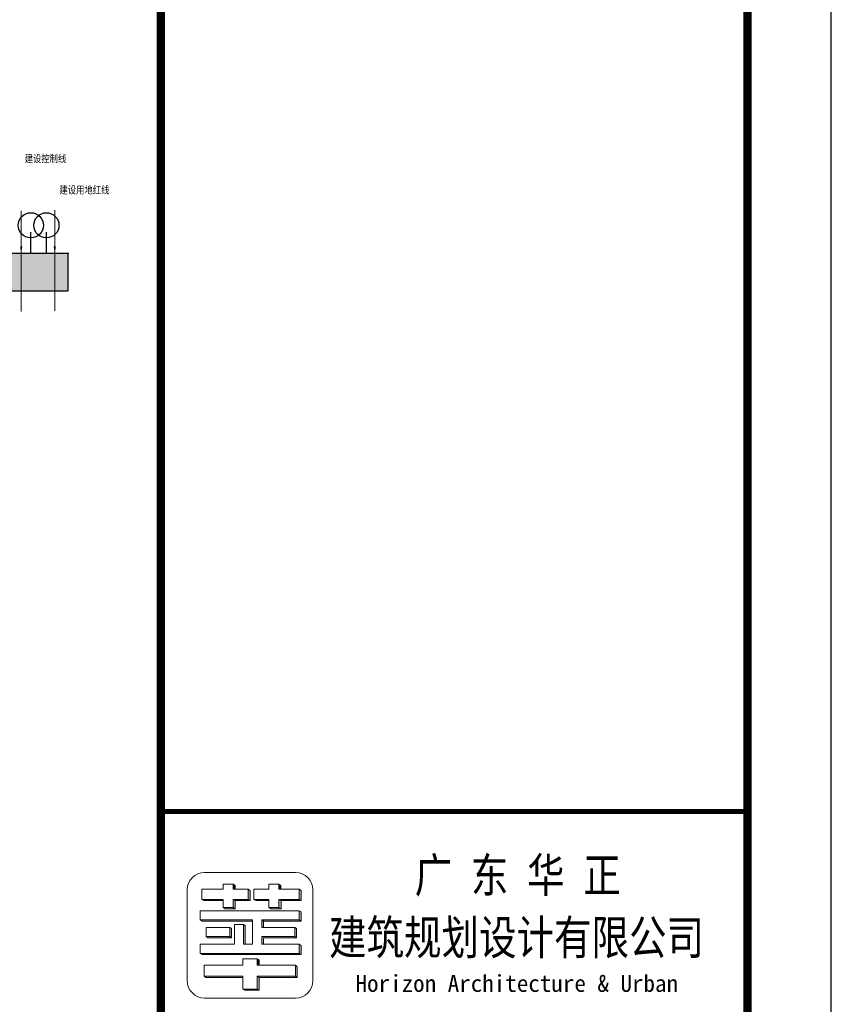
# Model space of a CAD drawing. Extents: x 38389316 to 38391210, y 2479116 to 2480544.
# Tile 60 of 68: x 38390954 to 38391099, y 2479657 to 2479833. Entities that reach past the tile are written whole.
import ezdxf

# ---------------------------------------------------------------- set-up
doc = ezdxf.new("R2010")
doc.units = 0
doc.header["$LTSCALE"] = 2
doc.linetypes.add('DASH', pattern=[0.35, 0.25, -0.1])
for name, color, linetype in [('DIM_SYMB', 3, 'CONTINUOUS'), ('PUB_TEXT', 7, 'CONTINUOUS'), ('PUB_TITLE', 4, 'CONTINUOUS'), ('Z1总平图标', 102, 'CONTINUOUS'), ('修改', 6, 'CONTINUOUS'), ('远期红线', 30, 'CONTINUOUS')]:
    doc.layers.add(name, color=color, linetype=linetype)
doc.layers.add('logo', color=81, linetype='CONTINUOUS', lineweight=18)
doc.styles.add('-宋体', font='txt', dxfattribs={"width": 0.8})
doc.styles.add('-黑体', font='simhei.ttf', dxfattribs={"width": 0.8})
doc.styles.add('宋体', font='txt', dxfattribs={"width": 0.8, "height": 8})

# ---------------------------------------------------------------- blocks, each defined once
blk = doc.blocks.new('A$C36B43F05')
at = {"layer": 'logo'}
h = blk.add_hatch(color=256, dxfattribs=at)
edge = h.paths.add_edge_path()
edge.add_line((44871, 9521), (44708, 9521))
edge.add_line((44708, 9521), (44708, 11294))
edge.add_line((44708, 11294), (44687, 11261))
edge.add_line((44687, 11261), (44687, 9488))
edge.add_line((44687, 9488), (44851, 9488))
edge.add_line((44851, 9488), (44871, 9521))
h = blk.add_hatch(color=256, dxfattribs=at)
edge = h.paths.add_edge_path()
edge.add_line((45287, 10356), (45308, 10356))
edge.add_line((45308, 10356), (45308, 11294))
edge.add_line((45308, 11294), (45287, 11261))
edge.add_line((45287, 11261), (45287, 10356))
h = blk.add_hatch(color=256, dxfattribs=at)
edge = h.paths.add_edge_path()
edge.add_line((44277, 10529), (44298, 10529))
edge.add_line((44298, 10529), (44298, 11224))
edge.add_line((44298, 11224), (44277, 11191))
edge.add_line((44277, 11191), (44277, 10529))
h = blk.add_hatch(color=256, dxfattribs=at)
edge = h.paths.add_edge_path()
edge.add_line((45172, 10765), (45008, 10765))
edge.add_line((45008, 10765), (45008, 11190))
edge.add_line((45008, 11190), (44987, 11157))
edge.add_line((44987, 11157), (44987, 10732))
edge.add_line((44987, 10732), (45151, 10732))
edge.add_line((45151, 10732), (45172, 10765))
h = blk.add_hatch(color=256, dxfattribs=at)
edge = h.paths.add_edge_path()
edge.add_line((45675, 11267), (45652, 11230))
edge.add_line((45652, 11230), (45652, 10885))
edge.add_line((45652, 10885), (45675, 10885))
edge.add_line((45675, 10885), (45675, 11267))
h = blk.add_hatch(color=256, dxfattribs=at)
edge = h.paths.add_edge_path()
edge.add_line((45855, 10435), (45675, 10435))
edge.add_line((45675, 10435), (45675, 10705))
edge.add_line((45675, 10705), (45531, 10705))
edge.add_line((45531, 10705), (45531, 10885))
edge.add_line((45531, 10885), (45508, 10849))
edge.add_line((45508, 10849), (45508, 10669))
edge.add_line((45508, 10669), (45652, 10669))
edge.add_line((45652, 10669), (45652, 10399))
edge.add_line((45652, 10399), (45832, 10399))
edge.add_line((45832, 10399), (45855, 10435))
edge.add_line((45855, 10435), (45855, 10435))
h = blk.add_hatch(color=256, dxfattribs=at)
edge = h.paths.add_edge_path()
edge.add_line((45945, 10705), (45855, 10705))
edge.add_line((45855, 10705), (45856, 10669))
edge.add_line((45856, 10669), (45923, 10669))
edge.add_line((45923, 10669), (45945, 10705))
h = blk.add_hatch(color=256, dxfattribs=at)
edge = h.paths.add_edge_path()
edge.add_line((44277, 9557), (44465, 9557))
edge.add_line((44465, 9557), (44496, 9590))
edge.add_line((44496, 9590), (44298, 9590))
edge.add_line((44298, 9590), (44298, 10273))
edge.add_line((44298, 10273), (44068, 10273))
edge.add_line((44068, 10273), (44068, 10529))
edge.add_line((44068, 10529), (44047, 10496))
edge.add_line((44047, 10496), (44047, 10240))
edge.add_line((44047, 10240), (44277, 10240))
edge.add_line((44277, 10240), (44277, 9557))
h = blk.add_hatch(color=256, dxfattribs=at)
edge = h.paths.add_edge_path()
edge.add_line((45226, 10520), (45206, 10487))
edge.add_line((45206, 10487), (44871, 10487))
edge.add_line((44871, 10487), (44871, 10520))
edge.add_line((44871, 10520), (45226, 10520))
h = blk.add_hatch(color=256, dxfattribs=at)
edge = h.paths.add_edge_path()
edge.add_line((44608, 10273), (44496, 10273))
edge.add_line((44496, 10273), (44496, 10241))
edge.add_line((44496, 10241), (44587, 10241))
edge.add_line((44587, 10241), (44608, 10273))
edge.add_line((44608, 10273), (44608, 10273))
h = blk.add_hatch(color=256, dxfattribs=at)
edge = h.paths.add_edge_path()
edge.add_line((45675, 10335), (45652, 10298))
edge.add_line((45652, 10298), (45652, 10065))
edge.add_line((45652, 10065), (45675, 10065))
edge.add_line((45675, 10065), (45675, 10335))
h = blk.add_hatch(color=256, dxfattribs=at)
edge = h.paths.add_edge_path()
edge.add_line((45172, 9603), (45008, 9603))
edge.add_line((45008, 9603), (45008, 10192))
edge.add_line((45008, 10192), (44871, 10192))
edge.add_line((44871, 10192), (44871, 10160))
edge.add_line((44871, 10160), (44987, 10160))
edge.add_line((44987, 10160), (44987, 9570))
edge.add_line((44987, 9570), (45151, 9570))
edge.add_line((45151, 9570), (45172, 9603))
h = blk.add_hatch(color=256, dxfattribs=at)
edge = h.paths.add_edge_path()
edge.add_line((45308, 10192), (45172, 10192))
edge.add_line((45172, 10192), (45172, 10160))
edge.add_line((45172, 10160), (45287, 10160))
edge.add_line((45287, 10160), (45287, 9488))
edge.add_line((45287, 9488), (45451, 9488))
edge.add_line((45451, 9488), (45472, 9521))
edge.add_line((45472, 9521), (45308, 9521))
edge.add_line((45308, 9521), (45308, 10192))
h = blk.add_hatch(color=256, dxfattribs=at)
edge = h.paths.add_edge_path()
edge.add_line((45531, 10065), (45508, 10028))
edge.add_line((45508, 10028), (45508, 9848))
edge.add_line((45508, 9848), (45652, 9848))
edge.add_line((45652, 9848), (45652, 9488))
edge.add_line((45652, 9488), (45832, 9488))
edge.add_line((45832, 9488), (45855, 9524))
edge.add_line((45855, 9524), (45675, 9524))
edge.add_line((45675, 9524), (45675, 9885))
edge.add_line((45675, 9885), (45531, 9885))
edge.add_line((45531, 9885), (45531, 10065))
h = blk.add_hatch(color=256, dxfattribs=at)
edge = h.paths.add_edge_path()
edge.add_line((45945, 9885), (45855, 9885))
edge.add_line((45855, 9885), (45855, 9849))
edge.add_line((45855, 9849), (45922, 9849))
edge.add_line((45922, 9849), (45945, 9885))
for p, q in [((44708, 11294), (44687, 11261)), ((44708, 11294), (44871, 11294)), ((44708, 11294), (44708, 9521)), ((44871, 11294), (44871, 10683)), ((45308, 11294), (45287, 11261)), ((45306, 11294), (45472, 11294)), ((45308, 11294), (45308, 10356)), ((45472, 11294), (45472, 9701)), ((44298, 11224), (44277, 11191)), ((44277, 10529), (44277, 11191)), ((44277, 11191), (44277, 10529)), ((44298, 11224), (44298, 10529)), ((44496, 11224), (44298, 11224)), ((44496, 10529), (44496, 11224)), ((44687, 11261), (44687, 9488)), ((45008, 11190), (44987, 11157)), ((44987, 10732), (44987, 11157)), ((45008, 11190), (45008, 10765)), ((45172, 11190), (45008, 11190)), ((45172, 10765), (45172, 11190)), ((45287, 11261), (45287, 10356)), ((45652, 11230), (45675, 11267)), ((45652, 10885), (45652, 11230)), ((45675, 11267), (45855, 11267)), ((45675, 10885), (45675, 11267)), ((45855, 11267), (45855, 10885)), ((44298, 11023), (44298, 10529)), ((44298, 10976), (44298, 10976)), ((44298, 10976), (44298, 10976)), ((44687, 9668), (44687, 11060)), ((44708, 9701), (44708, 11093)), ((44987, 10956), (44987, 10732)), ((45008, 10765), (45008, 10989)), ((45287, 10356), (45287, 11060)), ((45308, 10356), (45308, 11093)), ((45472, 11093), (45472, 11093)), ((45652, 10885), (45652, 11029)), ((45675, 11065), (45675, 11065)), ((45675, 11065), (45675, 10885)), ((45675, 10885), (45675, 11065)), ((45855, 10885), (45855, 11065)), ((45008, 10765), (44987, 10732)), ((45008, 10765), (45172, 10765)), ((45008, 10765), (45172, 10765)), ((45172, 10765), (45151, 10732)), ((45172, 10765), (45151, 10732)), ((45308, 10356), (45308, 10847)), ((45472, 10847), (45472, 9521)), ((45531, 10885), (45508, 10849)), ((45531, 10885), (45508, 10849)), ((45508, 10849), (45508, 10669)), ((45508, 10849), (45508, 10669)), ((45531, 10705), (45531, 10885)), ((45531, 10885), (45531, 10705)), ((45531, 10885), (45675, 10885)), ((45675, 10885), (45652, 10885)), ((45855, 10885), (45945, 10885)), ((45945, 10885), (45855, 10885)), ((45945, 10885), (45945, 10705)), ((44871, 10683), (45226, 10683)), ((45151, 10732), (44987, 10732)), ((45151, 10732), (44987, 10732)), ((45226, 10683), (45226, 10520)), ((45226, 10683), (45226, 10520)), ((45226, 10683), (45226, 10520)), ((45472, 10520), (45472, 10683)), ((45531, 10705), (45508, 10669)), ((45508, 10669), (45652, 10669)), ((45675, 10669), (45508, 10669)), ((45675, 10705), (45531, 10705)), ((45675, 10705), (45531, 10705)), ((45675, 10705), (45652, 10669)), ((45652, 10669), (45652, 10399)), ((45652, 10399), (45652, 10669)), ((45675, 10435), (45675, 10705)), ((45675, 10435), (45675, 10705)), ((45855, 10705), (45855, 10435)), ((45945, 10705), (45855, 10705)), ((45923, 10669), (45856, 10669)), ((45945, 10705), (45923, 10669)), ((44047, 10496), (44068, 10529)), ((44068, 10529), (44047, 10496)), ((44068, 10529), (44068, 10273)), ((44068, 10529), (44068, 10273)), ((44298, 10529), (44068, 10529)), ((44608, 10529), (44496, 10529)), ((44608, 10529), (44608, 10273)), ((44871, 10520), (44871, 10356)), ((45226, 10520), (44871, 10520)), ((44871, 10520), (45226, 10520)), ((44871, 10487), (44871, 10520)), ((44871, 10520), (44871, 10356)), ((45206, 10487), (44871, 10487)), ((44871, 10487), (45206, 10487)), ((45226, 10520), (45206, 10487)), ((45226, 10520), (45206, 10487)), ((45675, 10435), (45652, 10399)), ((45855, 10435), (45675, 10435)), ((45855, 10435), (45675, 10435)), ((45832, 10399), (45855, 10435)), ((45855, 10435), (45832, 10399)), ((45855, 10435), (45855, 10435)), ((44068, 10273), (44047, 10240)), ((44277, 10240), (44047, 10240)), ((44047, 10240), (44277, 10240)), ((44068, 10273), (44298, 10273)), ((44082, 10273), (44298, 10273)), ((44298, 10273), (44277, 10240)), ((44277, 9557), (44277, 10240)), ((44277, 10240), (44277, 9557)), ((44298, 10273), (44298, 9590)), ((44298, 10273), (44298, 9783)), ((44496, 10273), (44496, 10241)), ((44608, 10273), (44496, 10273)), ((44496, 9590), (44496, 10273)), ((44496, 10241), (44587, 10241)), ((44587, 10241), (44608, 10273)), ((44608, 10273), (44608, 10273)), ((44871, 10356), (45308, 10356)), ((45308, 10356), (45287, 10356)), ((45652, 10399), (45832, 10399)), ((45832, 10399), (45652, 10399)), ((45675, 10335), (45652, 10298)), ((45675, 10335), (45652, 10298)), ((45652, 10298), (45652, 10065)), ((45652, 10065), (45652, 10298)), ((45675, 10065), (45675, 10335)), ((45675, 10335), (45855, 10335)), ((45675, 10065), (45675, 10335)), ((45855, 10335), (45855, 10065)), ((44871, 10192), (44871, 9701)), ((45008, 10192), (44871, 10192)), ((44871, 10192), (45008, 10192)), ((44871, 10160), (44871, 10192)), ((44871, 9521), (44871, 10192)), ((44987, 10159), (44871, 10160)), ((44871, 10160), (44987, 10159)), ((44987, 9570), (44987, 10159)), ((44987, 10159), (44987, 9750)), ((45008, 9603), (45008, 10192)), ((45008, 10192), (45008, 9783)), ((45008, 10192), (45008, 9783)), ((45172, 10192), (45172, 9783)), ((45308, 10192), (45172, 10192)), ((45172, 10192), (45308, 10192)), ((45172, 10160), (45172, 10192)), ((45172, 9603), (45172, 10192)), ((45287, 10159), (45172, 10160)), ((45172, 10160), (45287, 10159)), ((45308, 10192), (45287, 10159)), ((45287, 9488), (45287, 10159)), ((45287, 10159), (45287, 9488)), ((45308, 9521), (45308, 10192)), ((45308, 10192), (45308, 9521)), ((45308, 9701), (45308, 10192)), ((45531, 10065), (45508, 10028)), ((45531, 10065), (45508, 10028)), ((45531, 9885), (45531, 10065)), ((45531, 10065), (45531, 9885)), ((45531, 10065), (45675, 10065)), ((45652, 10065), (45675, 10065)), ((45855, 10065), (45945, 10065)), ((45945, 10065), (45855, 10065)), ((45945, 10065), (45945, 9885)), ((45945, 10065), (45945, 9885)), ((45472, 10029), (45472, 9865)), ((45508, 10028), (45508, 9848)), ((45508, 10028), (45508, 9848)), ((45531, 9885), (45508, 9848)), ((45675, 9885), (45531, 9885)), ((45675, 9885), (45531, 9885)), ((45675, 9885), (45652, 9848)), ((45675, 9704), (45675, 9885)), ((45675, 9524), (45675, 9885)), ((45855, 9885), (45855, 9524)), ((45945, 9885), (45855, 9885)), ((45945, 9885), (45922, 9849)), ((44496, 9783), (44496, 9783)), ((44871, 9701), (44871, 9701)), ((45508, 9848), (45652, 9848)), ((45652, 9848), (45508, 9848)), ((45652, 9848), (45652, 9668)), ((45652, 9848), (45652, 9488)), ((45922, 9849), (45855, 9849)), ((44298, 9590), (44277, 9557)), ((44465, 9557), (44277, 9557)), ((44496, 9590), (44298, 9590)), ((44496, 9590), (44465, 9557)), ((44708, 9521), (44687, 9488)), ((44708, 9521), (44871, 9521)), ((44871, 9521), (44851, 9488)), ((45008, 9603), (44987, 9570)), ((45151, 9570), (44987, 9570)), ((45151, 9570), (44995, 9570)), ((45008, 9603), (45172, 9603)), ((45172, 9603), (45151, 9570)), ((45308, 9521), (45287, 9488)), ((45472, 9521), (45308, 9521)), ((45308, 9521), (45472, 9521)), ((45472, 9521), (45308, 9521)), ((45472, 9521), (45451, 9488)), ((45675, 9524), (45652, 9488)), ((45855, 9524), (45675, 9524)), ((45675, 9524), (45855, 9524)), ((45855, 9524), (45832, 9488)), ((45855, 9524), (45855, 9524)), ((44851, 9488), (44687, 9488)), ((44851, 9488), (44687, 9488)), ((45451, 9488), (45287, 9488)), ((45451, 9488), (45287, 9488)), ((45652, 9488), (45832, 9488)), ((45832, 9488), (45652, 9488))]:
    blk.add_line(p, q, dxfattribs=at)
blk.add_lwpolyline([(45847, 11526, -0.408151), (46157, 11215), (46157, 9587, -0.408151), (45847, 9276), (44218, 9276, -0.408151), (43907, 9587), (43907, 11215, -0.408151), (44218, 11526)], format="xyb", close=True, dxfattribs=at)
for points in [[(44871, 9521), (44708, 9521), (44708, 11294), (44687, 11261), (44687, 9488), (44851, 9488)], [(45287, 10356), (45308, 10356), (45308, 11294), (45287, 11261)], [(44277, 10529), (44298, 10529), (44298, 11224), (44277, 11191)], [(45172, 10765), (45008, 10765), (45008, 11190), (44987, 11157), (44987, 10732), (45151, 10732)], [(45675, 11267), (45652, 11230), (45652, 10885), (45675, 10885)], [(45945, 10705), (45855, 10705), (45856, 10669), (45923, 10669)], [(44277, 9557), (44465, 9557), (44496, 9590), (44298, 9590), (44298, 10273), (44068, 10273), (44068, 10529), (44047, 10496), (44047, 10240), (44277, 10240), (44277, 9557)], [(45172, 9603), (45008, 9603), (45008, 10192), (44871, 10192), (44871, 10160), (44987, 10160), (44987, 9570), (45151, 9570)], [(45308, 10192), (45172, 10192), (45172, 10160), (45287, 10160), (45287, 9488), (45451, 9488), (45472, 9521), (45308, 9521)], [(45531, 10065), (45508, 10028), (45508, 9848), (45652, 9848), (45652, 9488), (45832, 9488), (45855, 9524), (45675, 9524), (45675, 9885), (45531, 9885)], [(45945, 9885), (45855, 9885), (45855, 9849), (45922, 9849)]]:
    blk.add_lwpolyline(points, close=True, dxfattribs=at)
at = {"layer": 'PUB_TITLE'}
blk.add_line((47250, 12000), (47250, 1500), dxfattribs=at)
blk.add_lwpolyline([(0, 0), (126150, 0), (126150, 178350), (0, 178350)], close=True, dxfattribs=at)
at = {"layer": 'PUB_TITLE', "const_width": 150}
blk.add_lwpolyline([(1500, 1500), (124650, 1500), (124650, 174600), (1500, 174600)], close=True, dxfattribs=at)
at = {"layer": 'PUB_TITLE'}
for points, const_width in [([(124650, 12000), (1500, 12000)], 150), ([(47250, 1500), (47250, 12000)], 90)]:
    blk.add_lwpolyline(points, dxfattribs=dict(at, const_width=const_width))
at = {"layer": 'PUB_TEXT', "style": '-黑体', "width": 0.8}
for s, p in [('建筑规划设计有限公司', (44687, 8989)), ('广 东 华 正', (45801, 7457))]:
    blk.add_text(s, height=615, rotation=270, dxfattribs=at).set_placement(p)
at = {"layer": 'PUB_TEXT', "style": '-宋体'}
blk.add_text('Horizon Architecture & Urban', height=303, rotation=270, dxfattribs=at).set_placement((44019, 8514))
blk = doc.blocks.new('A$C25026723')
at = {"layer": '修改'}
blk.add_blockref('A$C36B43F05', (0, 0), dxfattribs=at)
blk = doc.blocks.new('A$C6BED0824')
at = {"layer": 'Z1总平图标'}
h = blk.add_hatch(dxfattribs=at)
h.set_pattern_fill('夯实土壤', color=256, scale=0.5, style=0)
h.set_pattern_definition([(45, (1395.5765, 947.208), (-1.9869703, 1.98697), []), (45, (1396.6265, 947.208), (-1.9869703, 1.98697), []), (45, (1397.6765, 947.208), (-1.9869703, 1.98697), []), (135, (1395.5765, 947.208), (-1.98697, -1.9869703), [1.325, -1.485]), (135, (1396.1015, 947.733), (-1.98697, -1.9869703), [1.325, -1.485]), (135, (1396.6265, 948.258), (-1.98697, -1.9869703), [1.325, -1.485])])
h.paths.add_polyline_path([(2.595, 182.325), (2.595, 176.629), (106.736, 176.629), (106.736, 173.425), (260.569, 173.425), (260.569, 170.516), (512.738, 170.516), (512.738, 177.222), (497.085, 177.222), (497.085, 177.022), (493.085, 177.222), (489.085, 177.022), (489.085, 177.222), (477.085, 177.222), (477.085, 177.422), (418.385, 177.422), (418.385, 173.922), (401.485, 173.922), (401.485, 173.822), (397.479, 173.822), (397.485, 173.622), (393.485, 173.8), (389.479, 173.623), (389.479, 173.822), (384.158, 173.822), (384.158, 174.022), (376.316, 174.022), (376.316, 173.722), (306.316, 173.722), (306.316, 174.022), (298.815, 174.022), (298.815, 173.822), (293.485, 173.822), (293.485, 173.623), (289.476, 173.823), (285.485, 173.623), (285.494, 173.822), (281.488, 173.922), (264.588, 173.922), (264.588, 177.422), (205.888, 177.422), (205.888, 177.222), (199.885, 177.222), (199.885, 177.022), (195.885, 177.222), (191.885, 177.022), (191.885, 177.222), (186.884, 177.222), (186.884, 175.922), (110.485, 175.922), (110.485, 178.222), (91.885, 178.222), (91.885, 178.422), (57.685, 178.422), (57.685, 178.422), (40.885, 178.422), (40.885, 182.022), (40.885, 182.022), (40.885, 182.322), (21.485, 182.325), (21.485, 182.122), (17.485, 182.325), (13.485, 182.125), (13.485, 182.325)])
at = {"layer": 'DIM_SYMB'}
for points in [[(512.589, 192.931, 0, 0, 0), (504.325, 192.932, 0, 0, 0), (504.325, 177.008, 0, 0.4, 0), (504.325, 178.508, 0, 0, 0)], [(520.315, 187.324, 0, 0, 0), (510.325, 187.324, 0, 0, 0), (510.325, 177.008, 0, 0.4, 0), (510.325, 178.508, 0, 0, 0)]]:
    blk.add_lwpolyline(points, format="xyseb", dxfattribs=at)
at = {"layer": 'Z1总平图标', "color": 1, "linetype": 'DASH', "ltscale": 5, "const_width": 0.2}
blk.add_lwpolyline([(510.325, 185.01), (510.325, 166.925)], dxfattribs=at)
at = {"layer": 'Z1总平图标', "color": 6, "linetype": 'DASH', "ltscale": 5, "const_width": 0.2}
blk.add_lwpolyline([(504.325, 184.86), (504.325, 166.775)], dxfattribs=at)
at = {"layer": 'Z1总平图标', "flags": 128}
blk.add_lwpolyline([(260.569, 170.516), (512.738, 170.516), (512.738, 177.222), (497.085, 177.222)], dxfattribs=at)
at = {"layer": 'Z1总平图标'}
for points in [[(506.04, 177.222), (506.04, 181.044)], [(508.83, 177.222), (508.83, 181.044)]]:
    blk.add_lwpolyline(points, dxfattribs=at)
at = {"layer": 'Z1总平图标', "const_width": 0.2, "flags": 128}
blk.add_lwpolyline([(512.9, 177.222), (497.085, 177.222)], dxfattribs=at)
at = {"layer": 'Z1总平图标'}
for centre in [(506.04, 182.243), (508.83, 182.243)]:
    blk.add_circle(centre, 2.25, dxfattribs=at)
at = {"layer": 'PUB_TEXT', "style": '宋体', "width": 0.8}
for s, rotation, p in [('建设控制线', 359.98942, (504.947, 193.516)), ('建设用地红线', 0.00001, (511.166, 187.907))]:
    blk.add_text(s, height=1.3291, rotation=rotation, dxfattribs=at).set_placement(p)

msp = doc.modelspace()

# ---------------------------------------------------------------- block references
at = {"layer": '远期红线', "linetype": 'ByBlock', "xscale": 0.01000002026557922, "yscale": 0.01000002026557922, "zscale": 0.01, "rotation": 90}
msp.add_blockref('A$C25026723', (38391099.475, 2479218.811), dxfattribs=at)
at = {"layer": '远期红线', "linetype": 'ByBlock'}
msp.add_blockref('A$C6BED0824', (38390450.184, 2479613.99), dxfattribs=at)

doc.saveas('drawing.dxf')
